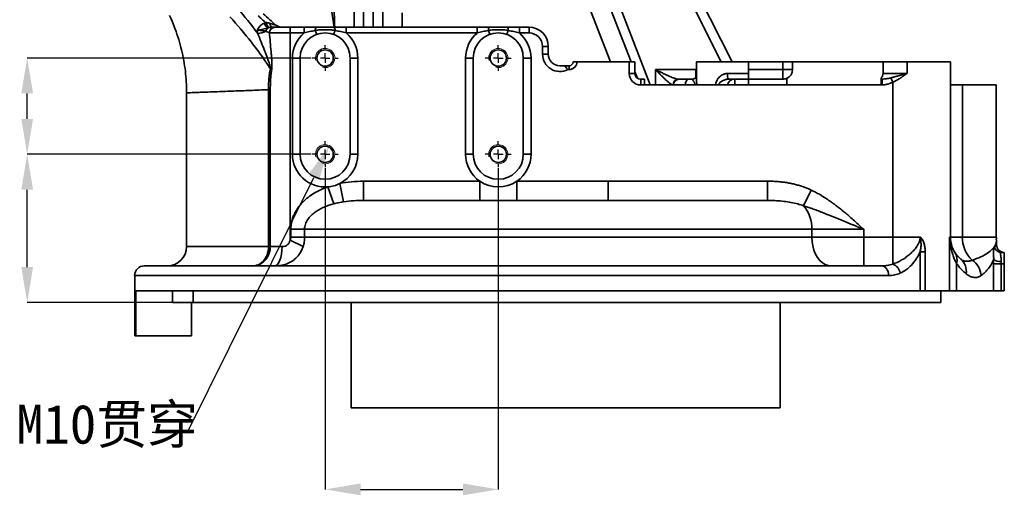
# Model space of a CAD drawing. Header units: millimetres. Extents: x 7702 to 16913, y -3294 to 4428.
# Tile 72 of 89: x 14512 to 14960, y -2637 to -2421. Entities that reach past the tile are written whole.
import ezdxf

# ---------------------------------------------------------------- set-up
doc = ezdxf.new("R2010")
doc.units = ezdxf.units.MM
doc.header["$LTSCALE"] = 6
doc.linetypes.add('CENTER', pattern=[50.8, 31.75, -6.35, 6.35, -6.35])
doc.layers.add('中心线层', color=1, linetype='CENTER')
doc.layers.add('标注层', color=150, linetype='Continuous')
doc.styles.add('SLDTEXTSTYLE1', font='txt')

msp = doc.modelspace()

# ---------------------------------------------------------------- linework, layer by layer
at = {"linetype": 'Continuous', "lineweight": 35}
for p, q in [((14677.49, -2318.73), (14677.49, -2424.57)), ((14664.37, -2424.57), (14664.37, -2320)), ((14668.74, -2320), (14668.74, -2424.57)), ((14673.12, -2424.57), (14673.12, -2320)), ((14779.51, -2327.17), (14836.29, -2440.32)), ((14831.4, -2440.32), (14775.6, -2329.14)), ((14760.32, -2350.35), (14799.12, -2450.82)), ((14780.99, -2440.32), (14754.95, -2372.87)), ((14790.37, -2440.32), (14763.11, -2369.72)), ((14650.27, -2391.45), (14655.4, -2424.56)), ((14686.24, -2418.01), (14686.24, -2424.57)), ((14626, -2422.78), (14626.12, -2423.18)), ((14626.12, -2423.18), (14626.25, -2423.53)), ((14626.25, -2423.53), (14626.39, -2423.84)), ((14626.39, -2423.84), (14626.55, -2424.1)), ((14626.55, -2424.1), (14626.71, -2424.3)), ((14626.71, -2424.3), (14626.87, -2424.45)), ((14626.87, -2424.45), (14627.05, -2424.54)), ((14627.05, -2424.54), (14627.22, -2424.57)), ((14628.48, -2424.57), (14635.3, -2424.57)), ((14628.64, -2423.47), (14628.62, -2423.44)), ((14631.08, -2424.51), (14631.38, -2424.55)), ((14631.38, -2424.55), (14631.8, -2424.57)), ((14635.3, -2427.19), (14635.3, -2424.57)), ((14635.3, -2424.57), (14641.66, -2424.57)), ((14641.66, -2427.19), (14641.66, -2424.57)), ((14646.76, -2426.07), (14647.4, -2427.86)), ((14655.73, -2426.07), (14655.09, -2427.86)), ((14660.83, -2427.19), (14660.83, -2424.57)), ((14660.83, -2424.57), (14720.41, -2424.57)), ((14720.41, -2427.19), (14720.41, -2424.57)), ((14725.51, -2426.07), (14726.15, -2427.86)), ((14734.48, -2426.07), (14733.84, -2427.86)), ((14739.58, -2427.19), (14739.58, -2424.57)), ((14739.58, -2424.57), (14743.99, -2424.57)), ((14743.99, -2427.19), (14743.99, -2424.57)), ((14635.3, -2427.19), (14625.92, -2427.19)), ((14635.3, -2521.38), (14635.3, -2427.19)), ((14641.66, -2427.19), (14635.3, -2427.19)), ((14720.41, -2427.19), (14660.83, -2427.19)), ((14743.99, -2427.19), (14739.58, -2427.19)), ((14750.12, -2436.82), (14750.12, -2433.32)), ((14752.74, -2433.32), (14750.12, -2433.32)), ((14752.74, -2433.32), (14752.74, -2436.82)), ((14636.37, -2438.57), (14639.87, -2438.57)), ((14636.37, -2482.32), (14636.37, -2438.57)), ((14639.87, -2438.57), (14639.87, -2482.32)), ((14662.62, -2482.32), (14662.62, -2438.57)), ((14662.62, -2438.57), (14666.12, -2438.57)), ((14666.12, -2438.57), (14666.12, -2482.32)), ((14715.12, -2482.32), (14715.12, -2438.57)), ((14715.12, -2438.57), (14718.62, -2438.57)), ((14718.62, -2438.57), (14718.62, -2482.32)), ((14741.37, -2482.32), (14741.37, -2438.57)), ((14741.37, -2438.57), (14744.87, -2438.57)), ((14744.87, -2438.57), (14744.87, -2482.32)), ((14752.74, -2436.82), (14750.12, -2436.82)), ((14764.02, -2440.32), (14765.77, -2440.32)), ((14764.12, -2440.32), (14764.12, -2440.23)), ((14789.49, -2440.32), (14765.77, -2440.32)), ((14789.49, -2440.32), (14789.49, -2445.57)), ((14792.12, -2440.32), (14789.49, -2440.32)), ((14792.12, -2440.32), (14792.12, -2445.57)), ((14820.12, -2440.32), (14820.12, -2447.43)), ((14820.12, -2440.32), (14843.74, -2440.32)), ((14843.74, -2440.32), (14843.74, -2445.57)), ((14843.74, -2440.32), (14859.44, -2440.32)), ((14859.44, -2443.82), (14859.44, -2440.32)), ((14859.44, -2440.32), (14863.82, -2440.32)), ((14863.82, -2440.32), (14863.82, -2443.82)), ((14863.82, -2440.32), (14904.99, -2440.32)), ((14904.99, -2440.32), (14904.99, -2445.57)), ((14915.93, -2440.32), (14904.99, -2440.32)), ((14915.93, -2440.32), (14915.93, -2445.57)), ((14935.62, -2440.32), (14915.93, -2440.32)), ((14935.62, -2440.32), (14935.62, -2519.94)), ((14759.26, -2442.07), (14762.27, -2442.07)), ((14762.27, -2443.82), (14761.6, -2443.82)), ((14762.27, -2442.07), (14762.27, -2443.82)), ((14793.23, -2447.71), (14792.12, -2444.83)), ((14801.43, -2443.82), (14819.86, -2443.82)), ((14801.43, -2450.82), (14801.43, -2443.82)), ((14819.86, -2447.46), (14819.86, -2443.82)), ((14819.86, -2443.82), (14820.12, -2443.82)), ((14843.74, -2443.82), (14859.44, -2443.82)), ((14859.44, -2443.82), (14859.44, -2448.19)), ((14859.44, -2443.82), (14863.82, -2443.82)), ((14792.12, -2445.57), (14789.49, -2445.57)), ((14794.74, -2448.19), (14794.74, -2450.82)), ((14794.74, -2448.19), (14796.49, -2448.19)), ((14796.49, -2448.19), (14796.49, -2450.82)), ((14811.93, -2448.19), (14812.18, -2448.19)), ((14812.18, -2448.19), (14816.71, -2448.19)), ((14815.15, -2449.81), (14815.31, -2449.36)), ((14815.31, -2449.36), (14815.52, -2448.96)), ((14815.52, -2448.96), (14815.77, -2448.63)), ((14815.77, -2448.63), (14816.06, -2448.39)), ((14816.06, -2448.39), (14816.38, -2448.24)), ((14816.38, -2448.24), (14816.71, -2448.19)), ((14816.71, -2448.19), (14818.23, -2448.19)), ((14820.14, -2447.23), (14820.14, -2447.43)), ((14834.29, -2445.57), (14843.74, -2445.57)), ((14834.7, -2448.19), (14837.38, -2448.19)), ((14837.38, -2448.19), (14837.62, -2448.19)), ((14837.62, -2450.82), (14837.62, -2448.19)), ((14837.62, -2448.19), (14843.74, -2448.19)), ((14843.74, -2448.19), (14843.74, -2450.82)), ((14843.74, -2448.19), (14859.44, -2448.19)), ((14861.24, -2447.8), (14861.24, -2450.82)), ((14904.12, -2448.19), (14904.54, -2448.19)), ((14904.12, -2448.19), (14904.12, -2450.82)), ((14904.54, -2448.19), (14904.98, -2448.15)), ((14905.01, -2448.17), (14904.54, -2448.23)), ((14904.54, -2448.23), (14904.54, -2450.82)), ((14904.99, -2445.57), (14915.93, -2445.57)), ((14908.44, -2447.57), (14909.37, -2449.57)), ((14626.31, -2452.98), (14625.5, -2452.98)), ((14625.5, -2524.32), (14625.5, -2452.98)), ((14626.31, -2452.98), (14626.31, -2524.32)), ((14794.74, -2450.82), (14796.49, -2450.82)), ((14904.12, -2450.82), (14796.49, -2450.82)), ((14815.03, -2450.82), (14815.06, -2450.3)), ((14815.06, -2450.3), (14815.15, -2449.81)), ((14904.12, -2450.82), (14904.54, -2450.82)), ((14909.37, -2449.57), (14909.37, -2519.94)), ((14941.03, -2450.82), (14935.62, -2450.82)), ((14941.03, -2519.94), (14941.03, -2450.82)), ((14956.48, -2450.82), (14941.03, -2450.82)), ((14956.48, -2519.94), (14956.48, -2450.82)), ((14588.24, -2454.39), (14588.24, -2524.32)), ((14639.87, -2482.32), (14636.37, -2482.32)), ((14662.62, -2482.32), (14666.12, -2482.32)), ((14718.62, -2482.32), (14715.12, -2482.32)), ((14741.37, -2482.32), (14744.87, -2482.32)), ((14655.17, -2504.86), (14652.45, -2497.14)), ((14659.6, -2503.96), (14657.86, -2495.64)), ((14668.74, -2503.32), (14668.74, -2494.57)), ((14668.74, -2494.57), (14721.56, -2494.57)), ((14721.56, -2503.32), (14721.56, -2494.57)), ((14738.43, -2503.32), (14738.43, -2494.57)), ((14738.43, -2494.57), (14779.89, -2494.57)), ((14779.89, -2503.32), (14779.89, -2494.57)), ((14779.89, -2494.57), (14852.49, -2494.57)), ((14852.49, -2503.18), (14852.49, -2494.57)), ((14868.85, -2505.72), (14872.25, -2498.57)), ((14668.74, -2503.32), (14852.49, -2503.32)), ((14852.49, -2503.32), (14852.49, -2503.18)), ((14852.49, -2503.32), (14853.65, -2503.35)), ((14641.89, -2516.44), (14635.64, -2516.44)), ((14635.64, -2519.94), (14635.64, -2516.44)), ((14872.6, -2516.44), (14641.89, -2516.44)), ((14641.89, -2516.44), (14641.89, -2519.94)), ((14872.6, -2516.44), (14872.6, -2519.94)), ((14896.17, -2516.44), (14872.6, -2516.44)), ((14896.17, -2516.44), (14896.17, -2519.94)), ((14641.89, -2519.94), (14635.64, -2519.94)), ((14872.6, -2519.94), (14641.89, -2519.94)), ((14872.6, -2519.94), (14872.71, -2521.99)), ((14896.17, -2519.94), (14872.6, -2519.94)), ((14896.17, -2519.94), (14896.17, -2533.07)), ((14909.37, -2519.94), (14896.17, -2519.94)), ((14909.37, -2519.94), (14909.37, -2532.25)), ((14921.83, -2519.94), (14909.37, -2519.94)), ((14935.62, -2519.94), (14935.13, -2519.94)), ((14935.13, -2544.44), (14935.13, -2519.94)), ((14941.03, -2519.94), (14935.62, -2519.94)), ((14941.03, -2519.94), (14956.48, -2519.94)), ((14625.5, -2524.32), (14626.31, -2524.32)), ((14626.31, -2524.32), (14631.64, -2524.32)), ((14631.57, -2526.02), (14631.64, -2524.32)), ((14641.21, -2524.27), (14635.3, -2521.38)), ((14872.71, -2521.99), (14873.03, -2524)), ((14873.03, -2524), (14873.56, -2525.9)), ((14956.6, -2523.28), (14956.61, -2523.33)), ((14956.61, -2523.33), (14956.62, -2523.44)), ((14956.62, -2523.44), (14956.62, -2523.33)), ((14956.62, -2523.44), (14956.62, -2523.44)), ((14630.66, -2530.5), (14631.08, -2529.18)), ((14631.08, -2529.18), (14631.39, -2527.66)), ((14631.39, -2527.66), (14631.57, -2526.02)), ((14873.56, -2525.9), (14874.29, -2527.66)), ((14874.29, -2527.66), (14875.19, -2529.22)), ((14875.19, -2529.22), (14876.24, -2530.56)), ((14921.82, -2544.44), (14921.82, -2526.74)), ((14921.82, -2526.74), (14924.11, -2526.74)), ((14924.11, -2526.74), (14924.11, -2544.44)), ((14958.82, -2526.94), (14960.12, -2526.94)), ((14960.12, -2526.94), (14960.12, -2532.19)), ((14568.99, -2533.07), (14904.23, -2533.07)), ((14628.31, -2533.07), (14628.96, -2532.9)), ((14628.96, -2532.9), (14629.58, -2532.4)), ((14629.58, -2532.4), (14630.16, -2531.59)), ((14630.16, -2531.59), (14630.66, -2530.5)), ((14876.24, -2530.56), (14877.43, -2531.63)), ((14877.43, -2531.63), (14878.71, -2532.42)), ((14878.71, -2532.42), (14880.06, -2532.9)), ((14880.06, -2532.9), (14881.44, -2533.07)), ((14904.87, -2533.15), (14904.23, -2533.07)), ((14905.48, -2533.4), (14904.87, -2533.15)), ((14906.05, -2533.8), (14905.48, -2533.4)), ((14906.54, -2534.35), (14906.05, -2533.8)), ((14906.95, -2535.01), (14906.54, -2534.35)), ((14938.38, -2531.92), (14938.38, -2544.44)), ((14955.24, -2544.44), (14955.24, -2532.19)), ((14958.72, -2532.19), (14955.24, -2532.19)), ((14958.72, -2532.19), (14958.72, -2544.44)), ((14960.12, -2532.19), (14958.72, -2532.19)), ((14960.12, -2532.19), (14960.12, -2544.44)), ((14564.62, -2537.44), (14564.62, -2564.83)), ((14907.5, -2537.44), (14564.62, -2537.44)), ((14907.25, -2535.77), (14906.95, -2535.01)), ((14907.44, -2536.59), (14907.25, -2535.77)), ((14907.5, -2537.44), (14907.44, -2536.59)), ((14565.1, -2564.83), (14565.1, -2544.44)), ((14565.1, -2544.44), (14921.82, -2544.44)), ((14581.89, -2549.69), (14581.89, -2544.44)), ((14591.19, -2544.44), (14591.19, -2549.69)), ((14924.11, -2544.44), (14921.82, -2544.44)), ((14924.11, -2544.44), (14935.13, -2544.44)), ((14931.24, -2549.69), (14931.24, -2544.44)), ((14938.38, -2544.44), (14935.13, -2544.44)), ((14938.38, -2544.44), (14955.24, -2544.44)), ((14958.72, -2544.44), (14955.24, -2544.44)), ((14960.12, -2544.44), (14958.72, -2544.44)), ((14591.19, -2549.69), (14581.89, -2549.69)), ((14590.41, -2564.83), (14590.41, -2549.69)), ((14931.24, -2549.69), (14591.19, -2549.69)), ((14663.06, -2549.69), (14663.06, -2597.55)), ((14858.18, -2597.55), (14858.18, -2549.69)), ((14565.1, -2564.83), (14564.62, -2564.83)), ((14590.41, -2564.83), (14565.1, -2564.83)), ((14663.06, -2597.55), (14858.18, -2597.55))]:
    msp.add_line(p, q, dxfattribs=at)
for centre, radius in [((14651.24, -2438.57), 3.72), ((14729.99, -2438.57), 3.72), ((14651.24, -2438.57), 0.0781), ((14651.24, -2482.32), 3.72), ((14729.99, -2482.32), 3.72), ((14651.24, -2482.32), 0.0781)]:
    msp.add_circle(centre, radius, dxfattribs=at)
for centre, radius, start, end in [((14630.25, -2419.99), 6.58, 202.0967, 226.5472), ((14620.19, -2418.32), 9.06, 272.4371, 296.8764), ((14629.18, -2419.48), 6.71, 209.7961, 233.7186), ((14626.83, -2426.91), 2.59, 128.4685, 168.6943), ((14628.51, -2427.16), 2.59, 90.729, 180.7109), ((14631.81, -2419.43), 5.14, 231.8727, 261.8419), ((14648.87, -2425.83), 2.13, 143.5253, 186.3329), ((14653.62, -2425.83), 2.13, 353.6671, 36.4747), ((14727.62, -2425.83), 2.13, 143.5253, 186.3329), ((14732.37, -2425.83), 2.13, 353.6671, 36.4747), ((14743.99, -2433.32), 8.75, 0, 90), ((14651.24, -2438.57), 14.88, 130.1192, 180), ((14651.24, -2438.57), 11.38, 0, 180), ((14651.24, -2438.57), 14.88, 0, 49.8808), ((14729.99, -2438.57), 14.87, 130.1192, 180), ((14729.99, -2438.57), 11.38, 0, 180), ((14729.99, -2438.57), 14.88, 0, 49.8808), ((14743.99, -2433.32), 6.13, 0, 90), ((14757.99, -2436.82), 7.88, 180, 297.266), ((14757.99, -2436.82), 5.25, 180, 270), ((14762.27, -2440.32), 3.5, 270, 0), ((14762.27, -2440.32), 1.75, 270, 0), ((14623.43, -2446.73), 4.32, 37.2301, 47.9356), ((14859.44, -2443.82), 4.38, 294.3384, 0), ((14794.74, -2445.57), 5.25, 180, 270), ((14794.74, -2445.57), 2.63, 180, 270), ((14812.04, -2450.72), 2.53, 92.3823, 182.1989), ((14812.26, -2450.75), 2.56, 91.661, 181.5699), ((14838.78, -2446.21), 4.54, 171.8881, 205.9489), ((14902.37, -2445.57), 2.63, 311.8103, 0), ((14651.24, -2482.32), 14.88, 180, 274.6375), ((14651.24, -2482.32), 11.38, 180, 0), ((14651.24, -2482.32), 14.88, 296.4011, 0), ((14729.99, -2482.32), 14.87, 180, 235.4397), ((14729.99, -2482.32), 11.38, 180, 0), ((14729.99, -2482.32), 14.88, 304.5603, 0), ((14651.24, -2482.32), 14.88, 274.6375, 296.4011), ((14729.99, -2482.32), 14.88, 235.4397, 304.5603), ((14856.89, -2515.91), 15.72, 358.0613, 40.4291), ((14948.74, -2519.94), 13.13, 180, 191.6637), ((14954.99, -2520.19), 13.97, 178.9847, 227.4411), ((14969.61, -2519.94), 13.12, 180, 184.52), ((14579.49, -2524.32), 8.75, 270.0452, 359.9674), ((14932.49, -2523.26), 3.46, 341.498, 11.1389), ((14958.83, -2523.49), 3.45, 198.5703, 269.7345), ((14960.12, -2523.44), 3.5, 180, 270), ((14960.12, -2523.44), 3.5, 180, 270), ((14932.78, -2530.2), 5.85, 342.9293, 31.6772), ((14935.35, -2535.66), 7.53, 352.1265, 48.8709), ((14568.99, -2537.44), 4.38, 90, 180), ((14907.67, -2537.11), 5.15, 8.4591, 70.7671), ((14940.38, -2538.05), 9.17, 3.4419, 55.6793), ((14958.18, -2525.33), 5.72, 239.3436, 275.5859)]:
    msp.add_arc(centre, radius, start, end, dxfattribs=at)
at = {"linetype": 'Continuous', "lineweight": 18}
for centre, radius in [((14651.24, -2438.57), 4.38), ((14729.99, -2438.57), 4.37), ((14651.24, -2482.32), 4.38), ((14729.99, -2482.32), 4.38)]:
    msp.add_arc(centre, radius, 255, 195, dxfattribs=at)
at = {"linetype": 'Continuous', "lineweight": 35}
msp.add_ellipse((14635.3, -2423.62), major_axis=(0, 26.86), ratio=0.553863, start_param=1.656515, end_param=1.711072, dxfattribs=at)
for points, knots in [([(14655.58, -2424.57), (14655.54, -2423.06), (14655.43, -2419.68), (14655.26, -2414.49), (14655.07, -2409.11), (14654.88, -2403.92), (14654.69, -2399.05), (14654.51, -2394.54), (14654.4, -2392.01), (14654.35, -2390.75)], [0, 0, 0, 0, 0.115229, 0.259755, 0.404212, 0.548505, 0.699387, 0.849906, 1, 1, 1, 1]), ([(14580.44, -2419.25), (14580.5, -2419.36), (14581.3, -2420.98), (14582.6, -2424.2), (14584.3, -2428.91), (14585.68, -2433.69), (14586.76, -2438.5), (14587.56, -2443.32), (14588.05, -2448.16), (14588.26, -2451.85), (14588.23, -2453.92), (14588.22, -2454.39)], [0, 0, 0, 0, 0.010203, 0.149031, 0.287078, 0.42398, 0.559804, 0.69461, 0.82845, 0.961363, 1, 1, 1, 1]), ([(14626.32, -2443.52), (14626, -2442.99), (14625.66, -2442.46), (14625.15, -2441.68), (14624.98, -2441.42), (14624.64, -2440.91), (14624.46, -2440.65), (14623.59, -2439.37), (14622.88, -2438.35), (14620.71, -2435.31), (14619.22, -2433.32), (14614.61, -2427.41), (14611.36, -2423.57), (14607.95, -2419.84)], [0, 0, 0, 0, 0.0625, 0.0625, 0.09375, 0.09375, 0.125, 0.125, 0.25, 0.25, 0.5, 0.5, 1, 1, 1, 1]), ([(14624.15, -2422.46), (14623.58, -2421.95), (14623.01, -2421.43), (14621.88, -2420.39), (14621.31, -2419.88), (14620.73, -2419.37)], [0, 0, 0, 0, 0.5, 0.5, 1, 1, 1, 1]), ([(14628.63, -2423.43), (14628.5, -2423.32), (14627.62, -2422.63), (14625.81, -2420.92), (14624.07, -2419.36), (14623.04, -2418.44)], [0, 0, 0, 0, 0.067455, 0.450303, 1, 1, 1, 1]), ([(14624.15, -2422.46), (14624.46, -2422.46), (14624.78, -2422.48), (14625.39, -2422.59), (14625.7, -2422.67), (14626, -2422.78)], [0, 0, 0, 0, 0.5, 0.5, 1, 1, 1, 1]), ([(14623.36, -2422.81), (14623.02, -2422.98), (14622.7, -2423.17), (14622.24, -2423.5), (14622.09, -2423.61), (14621.81, -2423.85), (14621.67, -2423.97), (14621.29, -2424.36), (14621.06, -2424.64), (14620.78, -2425.09), (14620.69, -2425.25), (14620.59, -2425.5), (14620.56, -2425.58), (14620.51, -2425.75), (14620.49, -2425.83), (14620.48, -2425.92)], [0, 0, 0, 0, 0.25, 0.25, 0.375, 0.375, 0.5, 0.5, 0.75, 0.75, 0.875, 0.875, 0.9375, 0.9375, 1, 1, 1, 1]), ([(14625.21, -2424.88), (14624.84, -2424.97), (14624.46, -2425.08), (14623.7, -2425.3), (14623.31, -2425.42), (14622.53, -2425.63), (14622.13, -2425.72), (14621.52, -2425.83), (14621.32, -2425.86), (14620.9, -2425.9), (14620.69, -2425.91), (14620.48, -2425.92)], [0, 0, 0, 0, 0.25, 0.25, 0.5, 0.5, 0.75, 0.75, 0.875, 0.875, 1, 1, 1, 1]), ([(14624.28, -2426.4), (14624.05, -2426.34), (14623.8, -2426.28), (14623.24, -2426.17), (14622.94, -2426.11), (14622.45, -2426.05), (14622.28, -2426.03), (14621.94, -2426), (14621.76, -2425.98), (14621.23, -2425.94), (14620.86, -2425.93), (14620.48, -2425.92)], [0, 0, 0, 0, 0.25, 0.25, 0.5, 0.5, 0.625, 0.625, 0.75, 0.75, 1, 1, 1, 1]), ([(14625.92, -2427.19), (14625.84, -2427.13), (14625.76, -2427.06), (14625.55, -2426.93), (14625.42, -2426.86), (14625.01, -2426.67), (14624.68, -2426.53), (14624.28, -2426.4)], [0, 0, 0, 0, 0.25, 0.25, 0.5, 0.5, 1, 1, 1, 1]), ([(14627.22, -2424.57), (14626.96, -2424.57), (14626.7, -2424.59), (14626.2, -2424.67), (14625.95, -2424.72), (14625.72, -2424.77)], [0, 0, 0, 0, 0.5, 0.5, 1, 1, 1, 1]), ([(14626, -2422.78), (14626.27, -2422.88), (14626.55, -2422.97), (14627.1, -2423.15), (14627.38, -2423.24), (14627.78, -2423.36), (14627.92, -2423.4), (14628.17, -2423.47), (14628.28, -2423.49), (14628.43, -2423.52), (14628.48, -2423.53), (14628.55, -2423.54), (14628.58, -2423.53), (14628.65, -2423.52), (14628.65, -2423.5), (14628.64, -2423.47)], [0, 0, 0, 0, 0.25, 0.25, 0.5, 0.5, 0.625, 0.625, 0.75, 0.75, 0.8125, 0.8125, 0.875, 0.875, 1, 1, 1, 1]), ([(14627.22, -2424.57), (14627.51, -2424.57), (14627.76, -2424.57), (14628.18, -2424.57), (14628.35, -2424.57), (14628.48, -2424.57)], [0, 0, 0, 0, 0.5, 0.5, 1, 1, 1, 1]), ([(14631.09, -2424.51), (14630.72, -2424.43), (14630, -2424.28), (14629.17, -2423.86), (14628.77, -2423.53), (14628.64, -2423.41)], [0, 0, 0, 0, 0.41807, 0.803764, 1, 1, 1, 1]), ([(14641.66, -2424.57), (14642.59, -2424.57), (14643.51, -2424.57), (14645.34, -2424.57), (14646.25, -2424.57), (14647.16, -2424.57)], [0, 0, 0, 0, 0.5, 0.5, 1, 1, 1, 1]), ([(14646.76, -2426.07), (14645.9, -2426.2), (14645.05, -2426.38), (14643.35, -2426.76), (14642.51, -2426.97), (14641.66, -2427.19)], [0, 0, 0, 0, 0.5, 0.5, 1, 1, 1, 1]), ([(14655.73, -2426.07), (14654.99, -2425.93), (14654.25, -2425.84), (14652.75, -2425.72), (14652, -2425.69), (14650.5, -2425.69), (14649.74, -2425.72), (14648.24, -2425.84), (14647.5, -2425.93), (14646.76, -2426.07)], [0, 0, 0, 0, 0.25, 0.25, 0.5, 0.5, 0.75, 0.75, 1, 1, 1, 1]), ([(14647.16, -2424.57), (14647.84, -2424.57), (14648.52, -2424.57), (14649.88, -2424.57), (14651.24, -2424.57), (14652.61, -2424.57), (14653.97, -2424.57), (14654.65, -2424.57), (14655.33, -2424.57)], [0, 0, 0, 0, 0.25, 0.25, 0.5, 0.75, 0.75, 1, 1, 1, 1]), ([(14655.33, -2424.57), (14656.24, -2424.57), (14657.15, -2424.57), (14658.98, -2424.57), (14659.9, -2424.57), (14660.83, -2424.57)], [0, 0, 0, 0, 0.5, 0.5, 1, 1, 1, 1]), ([(14660.83, -2427.19), (14659.98, -2426.97), (14659.14, -2426.76), (14657.44, -2426.38), (14656.59, -2426.2), (14655.73, -2426.07)], [0, 0, 0, 0, 0.5, 0.5, 1, 1, 1, 1]), ([(14720.41, -2424.57), (14721.34, -2424.57), (14722.26, -2424.57), (14724.09, -2424.57), (14725, -2424.57), (14725.91, -2424.57)], [0, 0, 0, 0, 0.5, 0.5, 1, 1, 1, 1]), ([(14725.51, -2426.07), (14724.65, -2426.2), (14723.8, -2426.38), (14722.1, -2426.76), (14721.26, -2426.97), (14720.41, -2427.19)], [0, 0, 0, 0, 0.5, 0.5, 1, 1, 1, 1]), ([(14734.48, -2426.07), (14733.74, -2425.93), (14733, -2425.84), (14731.5, -2425.72), (14730.75, -2425.69), (14729.25, -2425.69), (14728.49, -2425.72), (14726.99, -2425.84), (14726.25, -2425.93), (14725.51, -2426.07)], [0, 0, 0, 0, 0.25, 0.25, 0.5, 0.5, 0.75, 0.75, 1, 1, 1, 1]), ([(14725.91, -2424.57), (14726.59, -2424.57), (14727.27, -2424.57), (14728.63, -2424.57), (14729.99, -2424.57), (14731.36, -2424.57), (14732.72, -2424.57), (14733.4, -2424.57), (14734.08, -2424.57)], [0, 0, 0, 0, 0.25, 0.25, 0.5, 0.75, 0.75, 1, 1, 1, 1]), ([(14734.08, -2424.57), (14734.99, -2424.57), (14735.9, -2424.57), (14737.73, -2424.57), (14738.65, -2424.57), (14739.58, -2424.57)], [0, 0, 0, 0, 0.5, 0.5, 1, 1, 1, 1]), ([(14739.58, -2427.19), (14738.73, -2426.97), (14737.89, -2426.76), (14736.19, -2426.38), (14735.34, -2426.2), (14734.48, -2426.07)], [0, 0, 0, 0, 0.5, 0.5, 1, 1, 1, 1]), ([(14626.32, -2443.52), (14626.33, -2443.33), (14626.32, -2443.14), (14626.27, -2442.75), (14626.23, -2442.57), (14626.11, -2442.01), (14626.01, -2441.65), (14625.8, -2440.94), (14625.69, -2440.59), (14625.46, -2439.89), (14625.34, -2439.55), (14624.97, -2438.52), (14624.72, -2437.84), (14624.2, -2436.5), (14623.94, -2435.83), (14623.16, -2433.85), (14622.63, -2432.53), (14621.59, -2429.94), (14621.07, -2428.65), (14620.57, -2427.37)], [0, 0, 0, 0, 0.03125, 0.03125, 0.0625, 0.0625, 0.125, 0.125, 0.1875, 0.1875, 0.25, 0.25, 0.375, 0.375, 0.5, 0.5, 0.75, 0.75, 1, 1, 1, 1]), ([(14625.92, -2427.19), (14626.01, -2428.56), (14626.13, -2429.95), (14626.38, -2432.74), (14626.51, -2434.14), (14626.7, -2436.26), (14626.77, -2436.97), (14626.88, -2438.39), (14626.94, -2439.11), (14627, -2440.18), (14627.02, -2440.54), (14627.04, -2441.26), (14627.05, -2441.62), (14627.04, -2442.35), (14627.03, -2442.71), (14626.98, -2443.42), (14626.94, -2443.77), (14626.87, -2444.11)], [0, 0, 0, 0, 0.25, 0.25, 0.5, 0.5, 0.625, 0.625, 0.75, 0.75, 0.8125, 0.8125, 0.875, 0.875, 0.9375, 0.9375, 1, 1, 1, 1]), ([(14625.5, -2452.98), (14625.5, -2452.16), (14625.51, -2451.34), (14625.54, -2450.12), (14625.56, -2449.72), (14625.6, -2448.91), (14625.62, -2448.5), (14625.71, -2447.3), (14625.78, -2446.51), (14625.94, -2445.36), (14626, -2444.98), (14626.14, -2444.24), (14626.22, -2443.87), (14626.32, -2443.52)], [0, 0, 0, 0, 0.25, 0.25, 0.375, 0.375, 0.5, 0.5, 0.75, 0.75, 0.875, 0.875, 1, 1, 1, 1]), ([(14626.87, -2444.11), (14626.8, -2444.46), (14626.74, -2444.82), (14626.65, -2445.53), (14626.6, -2445.9), (14626.5, -2446.99), (14626.45, -2447.73), (14626.37, -2449.22), (14626.35, -2449.97), (14626.31, -2451.47), (14626.31, -2452.22), (14626.31, -2452.98)], [0, 0, 0, 0, 0.125, 0.125, 0.25, 0.25, 0.5, 0.5, 0.75, 0.75, 1, 1, 1, 1]), ([(14759.26, -2442.07), (14759.51, -2442.07), (14759.73, -2442.09), (14760.15, -2442.24), (14760.33, -2442.36), (14760.71, -2442.68), (14760.88, -2442.88), (14761.15, -2443.22), (14761.24, -2443.33), (14761.42, -2443.57), (14761.51, -2443.69), (14761.6, -2443.82)], [0, 0, 0, 0, 0.25, 0.25, 0.5, 0.5, 0.75, 0.75, 0.875, 0.875, 1, 1, 1, 1]), ([(14809.51, -2450.82), (14809.3, -2450.82), (14809.06, -2450.73), (14808.64, -2450.5), (14808.49, -2450.41), (14808.19, -2450.21), (14808.03, -2450.1), (14807.56, -2449.73), (14807.22, -2449.45), (14806.53, -2448.85), (14806.18, -2448.53), (14805.48, -2447.86), (14805.12, -2447.52), (14804.39, -2446.8), (14804.02, -2446.44), (14803.29, -2445.7), (14802.92, -2445.33), (14802.36, -2444.76), (14802.18, -2444.57), (14801.81, -2444.2), (14801.62, -2444), (14801.43, -2443.82)], [0, 0, 0, 0, 0.125, 0.125, 0.1875, 0.1875, 0.25, 0.25, 0.375, 0.375, 0.5, 0.5, 0.625, 0.625, 0.75, 0.75, 0.875, 0.875, 0.9375, 0.9375, 1, 1, 1, 1]), ([(14811.93, -2448.19), (14811.64, -2448.19), (14811.29, -2448.13), (14810.73, -2447.97), (14810.53, -2447.91), (14810.12, -2447.78), (14809.92, -2447.71), (14809.29, -2447.47), (14808.85, -2447.3), (14807.96, -2446.92), (14807.51, -2446.72), (14806.6, -2446.3), (14806.14, -2446.09), (14805.21, -2445.65), (14804.74, -2445.43), (14803.8, -2444.97), (14803.33, -2444.74), (14802.62, -2444.4), (14802.38, -2444.28), (14801.91, -2444.05), (14801.67, -2443.93), (14801.43, -2443.82)], [0, 0, 0, 0, 0.125, 0.125, 0.1875, 0.1875, 0.25, 0.25, 0.375, 0.375, 0.5, 0.5, 0.625, 0.625, 0.75, 0.75, 0.875, 0.875, 0.9375, 0.9375, 1, 1, 1, 1]), ([(14819.44, -2450.82), (14819.44, -2450.57), (14819.4, -2450.33), (14819.28, -2449.93), (14819.21, -2449.76), (14819.06, -2449.46), (14818.98, -2449.32), (14818.84, -2449.08), (14818.76, -2448.97), (14818.56, -2448.67), (14818.44, -2448.51), (14818.31, -2448.33), (14818.28, -2448.28), (14818.23, -2448.21), (14818.22, -2448.19), (14818.23, -2448.19)], [0, 0, 0, 0, 0.125, 0.125, 0.25, 0.25, 0.375, 0.375, 0.5, 0.5, 0.75, 0.75, 0.875, 0.875, 1, 1, 1, 1]), ([(14820.14, -2446.9), (14820.14, -2446.89), (14820.14, -2446.87), (14820.08, -2447.09), (14819.81, -2447.52), (14819.26, -2447.97), (14818.64, -2448.2), (14818.32, -2448.17), (14818.24, -2448.17)], [0, 0, 0, 0, 0.077967, 0.248828, 0.435018, 0.673784, 0.923316, 1, 1, 1, 1]), ([(14820.14, -2447.43), (14820.14, -2447.7), (14820.13, -2448.29), (14820.21, -2449.47), (14820.22, -2450.36), (14820.23, -2450.82)], [0, 0, 0, 0, 0.308188, 0.645809, 1, 1, 1, 1]), ([(14828.87, -2450.82), (14828.87, -2450.47), (14828.91, -2450.12), (14829.08, -2449.45), (14829.21, -2449.13), (14829.44, -2448.66), (14829.52, -2448.51), (14829.7, -2448.22), (14829.8, -2448.08), (14830.11, -2447.67), (14830.34, -2447.42), (14830.83, -2446.95), (14831.11, -2446.73), (14831.67, -2446.34), (14831.97, -2446.17), (14832.44, -2445.95), (14832.61, -2445.89), (14832.93, -2445.78), (14833.1, -2445.73), (14833.43, -2445.65), (14833.6, -2445.62), (14833.95, -2445.58), (14834.12, -2445.57), (14834.29, -2445.57)], [0, 0, 0, 0, 0.125, 0.125, 0.25, 0.25, 0.3125, 0.3125, 0.375, 0.375, 0.5, 0.5, 0.625, 0.625, 0.75, 0.75, 0.8125, 0.8125, 0.875, 0.875, 0.9375, 0.9375, 1, 1, 1, 1]), ([(14834.7, -2448.19), (14834.46, -2448.19), (14834.22, -2448.21), (14833.75, -2448.28), (14833.52, -2448.33), (14832.85, -2448.51), (14832.42, -2448.67), (14831.82, -2448.97), (14831.63, -2449.08), (14831.26, -2449.32), (14831.09, -2449.46), (14830.76, -2449.76), (14830.6, -2449.93), (14830.42, -2450.23), (14830.37, -2450.34), (14830.3, -2450.57), (14830.28, -2450.69), (14830.28, -2450.82)], [0, 0, 0, 0, 0.125, 0.125, 0.25, 0.25, 0.5, 0.5, 0.625, 0.625, 0.75, 0.75, 0.875, 0.875, 0.9375, 0.9375, 1, 1, 1, 1]), ([(14837.38, -2448.19), (14837.01, -2448.19), (14836.65, -2448.25), (14835.94, -2448.49), (14835.62, -2448.66), (14835.19, -2449.01), (14835.05, -2449.15), (14834.82, -2449.43), (14834.72, -2449.58), (14834.55, -2449.91), (14834.49, -2450.09), (14834.4, -2450.44), (14834.37, -2450.63), (14834.37, -2450.82)], [0, 0, 0, 0, 0.25, 0.25, 0.5, 0.5, 0.625, 0.625, 0.75, 0.75, 0.875, 0.875, 1, 1, 1, 1]), ([(14843.74, -2445.57), (14843.74, -2445.69), (14843.74, -2445.82), (14843.74, -2446.06), (14843.74, -2446.17), (14843.74, -2446.38), (14843.74, -2446.47), (14843.74, -2446.65), (14843.74, -2446.73), (14843.74, -2446.97), (14843.74, -2447.11), (14843.74, -2447.36), (14843.74, -2447.47), (14843.74, -2447.76), (14843.74, -2447.92), (14843.74, -2448.13), (14843.74, -2448.19), (14843.74, -2448.19)], [0, 0, 0, 0, 0.0625, 0.0625, 0.125, 0.125, 0.1875, 0.1875, 0.25, 0.25, 0.375, 0.375, 0.5, 0.5, 0.75, 0.75, 1, 1, 1, 1]), ([(14861.24, -2447.8), (14860.96, -2447.93), (14860.67, -2448.03), (14860.06, -2448.16), (14859.75, -2448.19), (14859.44, -2448.19)], [0, 0, 0, 0, 0.5, 0.5, 1, 1, 1, 1]), ([(14904.98, -2448.15), (14905.46, -2448.11), (14906.62, -2448.02), (14907.76, -2447.74), (14908.44, -2447.57)], [0, 0, 0, 0, 0.40952, 1, 1, 1, 1]), ([(14909.37, -2449.57), (14909.52, -2449.51), (14909.81, -2449.39), (14910.25, -2449.18), (14910.68, -2448.97), (14911.09, -2448.76), (14911.49, -2448.54), (14911.87, -2448.32), (14912.24, -2448.11), (14912.59, -2447.89), (14912.93, -2447.68), (14913.26, -2447.46), (14913.58, -2447.25), (14913.89, -2447.04), (14914.19, -2446.83), (14914.49, -2446.62), (14914.78, -2446.41), (14915.07, -2446.2), (14915.35, -2445.99), (14915.64, -2445.78), (14915.83, -2445.64), (14915.93, -2445.57)], [0, 0, 0, 0, 0.058976, 0.118967, 0.179263, 0.238399, 0.295896, 0.351841, 0.406368, 0.45963, 0.511763, 0.562902, 0.613167, 0.662677, 0.711561, 0.75992, 0.807852, 0.85546, 0.902799, 0.950923, 1, 1, 1, 1]), ([(14625.5, -2452.98), (14622.63, -2453.09), (14616.9, -2453.31), (14610.01, -2453.58), (14604.36, -2453.79), (14599.84, -2453.96), (14596.01, -2454.1), (14592.93, -2454.22), (14590.57, -2454.3), (14589.04, -2454.36), (14588.25, -2454.39), (14588.33, -2454.39), (14588.36, -2454.39)], [0, 0, 0, 0, 0.123632, 0.247264, 0.346931, 0.446939, 0.547063, 0.647071, 0.746739, 0.847795, 0.948851, 1, 1, 1, 1]), ([(14635.64, -2516.44), (14635.64, -2515.29), (14635.77, -2514.16), (14636.14, -2512.48), (14636.29, -2511.93), (14636.65, -2510.85), (14636.86, -2510.32), (14637.32, -2509.28), (14637.58, -2508.78), (14638.14, -2507.79), (14638.45, -2507.3), (14639.43, -2505.89), (14640.15, -2505.02), (14641.72, -2503.4), (14642.57, -2502.64), (14644.37, -2501.23), (14645.31, -2500.59), (14647.25, -2499.43), (14648.26, -2498.9), (14649.8, -2498.19), (14650.32, -2497.96), (14651.38, -2497.53), (14651.91, -2497.33), (14652.45, -2497.14)], [0, 0, 0, 0, 0.125, 0.125, 0.1875, 0.1875, 0.25, 0.25, 0.3125, 0.3125, 0.375, 0.375, 0.5, 0.5, 0.625, 0.625, 0.75, 0.75, 0.875, 0.875, 0.9375, 0.9375, 1, 1, 1, 1]), ([(14657.86, -2495.64), (14659.64, -2495.27), (14661.44, -2495), (14665.07, -2494.65), (14666.9, -2494.57), (14668.74, -2494.57)], [0, 0, 0, 0, 0.5, 0.5, 1, 1, 1, 1]), ([(14655.17, -2504.86), (14654.42, -2505.06), (14653.67, -2505.28), (14652.19, -2505.77), (14651.46, -2506.05), (14650.03, -2506.66), (14649.33, -2506.99), (14648.3, -2507.56), (14647.96, -2507.76), (14647.29, -2508.17), (14646.96, -2508.39), (14646.01, -2509.07), (14645.41, -2509.57), (14644.57, -2510.4), (14644.3, -2510.69), (14643.79, -2511.3), (14643.55, -2511.62), (14642.89, -2512.6), (14642.54, -2513.31), (14642.03, -2514.84), (14641.89, -2515.63), (14641.89, -2516.44)], [0, 0, 0, 0, 0.125, 0.125, 0.25, 0.25, 0.375, 0.375, 0.4375, 0.4375, 0.5, 0.5, 0.625, 0.625, 0.6875, 0.6875, 0.75, 0.75, 0.875, 0.875, 1, 1, 1, 1]), ([(14659.6, -2503.96), (14658.85, -2504.07), (14658.11, -2504.2), (14656.64, -2504.5), (14655.9, -2504.67), (14655.17, -2504.86)], [0, 0, 0, 0, 0.5, 0.5, 1, 1, 1, 1]), ([(14668.74, -2503.32), (14667.21, -2503.32), (14665.67, -2503.36), (14662.62, -2503.57), (14661.11, -2503.73), (14659.6, -2503.96)], [0, 0, 0, 0, 0.5, 0.5, 1, 1, 1, 1]), ([(14853.65, -2503.35), (14854.59, -2503.36), (14856.72, -2503.4), (14859.87, -2503.69), (14863.12, -2504.17), (14866.09, -2504.81), (14867.98, -2505.43), (14868.85, -2505.72)], [0, 0, 0, 0, 0.183668, 0.412381, 0.614231, 0.82152, 1, 1, 1, 1]), ([(14868.85, -2505.72), (14869.16, -2505.81), (14869.77, -2506.01), (14870.72, -2506.33), (14871.7, -2506.67), (14872.73, -2507.04), (14873.82, -2507.43), (14874.96, -2507.86), (14876.18, -2508.33), (14877.49, -2508.84), (14878.9, -2509.39), (14880.41, -2509.99), (14881.97, -2510.62), (14883.52, -2511.25), (14885.03, -2511.87), (14886.5, -2512.47), (14887.92, -2513.05), (14889.32, -2513.63), (14890.7, -2514.19), (14892.06, -2514.75), (14893.42, -2515.31), (14894.79, -2515.87), (14895.71, -2516.25), (14896.17, -2516.44)], [0, 0, 0, 0, 0.036056, 0.073081, 0.111528, 0.151563, 0.1934, 0.237305, 0.283622, 0.332787, 0.385343, 0.441749, 0.500006, 0.556558, 0.610534, 0.662523, 0.712917, 0.762047, 0.810197, 0.857621, 0.904529, 0.951921, 1, 1, 1, 1]), ([(14635.3, -2521.38), (14635.41, -2521.16), (14635.5, -2520.92), (14635.61, -2520.44), (14635.64, -2520.19), (14635.64, -2519.94)], [0, 0, 0, 0, 0.5, 0.5, 1, 1, 1, 1]), ([(14641.89, -2519.94), (14641.89, -2520.68), (14641.83, -2521.41), (14641.61, -2522.85), (14641.44, -2523.57), (14641.21, -2524.27)], [0, 0, 0, 0, 0.5, 0.5, 1, 1, 1, 1]), ([(14909.37, -2532.25), (14910.71, -2531.81), (14912.01, -2531.22), (14913.89, -2530.14), (14914.51, -2529.75), (14915.71, -2528.91), (14916.3, -2528.46), (14917.44, -2527.5), (14918, -2526.99), (14919.06, -2525.9), (14919.57, -2525.32), (14920.27, -2524.36), (14920.49, -2524.02), (14920.91, -2523.32), (14921.1, -2522.95), (14921.35, -2522.37), (14921.43, -2522.16), (14921.56, -2521.75), (14921.63, -2521.53), (14921.73, -2521.09), (14921.76, -2520.87), (14921.82, -2520.41), (14921.83, -2520.17), (14921.83, -2519.94)], [0, 0, 0, 0, 0.25, 0.25, 0.375, 0.375, 0.5, 0.5, 0.625, 0.625, 0.75, 0.75, 0.8125, 0.8125, 0.875, 0.875, 0.90625, 0.90625, 0.9375, 0.9375, 0.96875, 0.96875, 1, 1, 1, 1]), ([(14921.82, -2526.74), (14921.95, -2526.2), (14922.06, -2525.66), (14922.2, -2524.54), (14922.25, -2523.97), (14922.25, -2522.82), (14922.21, -2522.23), (14922.09, -2521.37), (14922.05, -2521.08), (14921.95, -2520.51), (14921.89, -2520.22), (14921.83, -2519.94)], [0, 0, 0, 0, 0.25, 0.25, 0.5, 0.5, 0.75, 0.75, 0.875, 0.875, 1, 1, 1, 1]), ([(14924.11, -2526.74), (14924.11, -2526.1), (14924.08, -2525.47), (14923.94, -2524.22), (14923.83, -2523.6), (14923.58, -2522.7), (14923.49, -2522.4), (14923.26, -2521.83), (14923.13, -2521.55), (14922.84, -2521.02), (14922.67, -2520.77), (14922.38, -2520.43), (14922.28, -2520.32), (14922.12, -2520.17), (14922.06, -2520.12), (14921.95, -2520.03), (14921.89, -2519.98), (14921.83, -2519.94)], [0, 0, 0, 0, 0.25, 0.25, 0.5, 0.5, 0.625, 0.625, 0.75, 0.75, 0.875, 0.875, 0.9375, 0.9375, 0.96875, 0.96875, 1, 1, 1, 1]), ([(14945.55, -2530.48), (14946.88, -2530), (14949.54, -2529.06), (14952.56, -2527.35), (14954.82, -2525.5), (14956.06, -2523.7), (14956.56, -2522.18), (14956.5, -2521.33), (14956.47, -2520.98)], [0, 0, 0, 0, 0.188254, 0.376509, 0.569243, 0.761978, 0.901771, 1, 1, 1, 1]), ([(14956.59, -2523.27), (14956.6, -2523.03), (14956.63, -2522.26), (14956.55, -2521.5), (14956.49, -2520.98)], [0, 0, 0, 0, 0.317665, 1, 1, 1, 1]), ([(14588.25, -2524.32), (14588.24, -2524.32), (14588.11, -2524.32), (14588.72, -2524.32), (14590.25, -2524.32), (14592.45, -2524.32), (14594.88, -2524.32), (14597.75, -2524.32), (14600.99, -2524.32), (14604.68, -2524.32), (14608.97, -2524.32), (14613.96, -2524.32), (14619.42, -2524.32), (14623.47, -2524.32), (14625.5, -2524.32)], [0, 0, 0, 0, 0.002922, 0.126104, 0.249287, 0.333787, 0.418356, 0.502855, 0.579179, 0.655706, 0.741195, 0.826684, 0.913342, 1, 1, 1, 1]), ([(14626.31, -2524.32), (14626.31, -2524.89), (14626.25, -2525.46), (14626.1, -2526.3), (14626.04, -2526.58), (14625.88, -2527.13), (14625.79, -2527.4), (14625.49, -2528.2), (14625.24, -2528.7), (14624.81, -2529.41), (14624.65, -2529.64), (14624.32, -2530.09), (14624.14, -2530.3), (14623.59, -2530.91), (14623.18, -2531.27), (14622.53, -2531.75), (14622.31, -2531.9), (14621.85, -2532.17), (14621.38, -2532.41), (14620.89, -2532.6), (14620.4, -2532.77), (14620.14, -2532.84), (14619.63, -2532.95), (14619.37, -2532.99), (14618.99, -2533.04), (14618.86, -2533.05), (14618.6, -2533.06), (14618.47, -2533.07), (14618.34, -2533.07)], [0, 0, 0, 0, 0.125, 0.125, 0.1875, 0.1875, 0.25, 0.25, 0.375, 0.375, 0.4375, 0.4375, 0.5, 0.5, 0.625, 0.625, 0.6875, 0.6875, 0.75, 0.8125, 0.8125, 0.875, 0.875, 0.9375, 0.9375, 0.96875, 0.96875, 1, 1, 1, 1]), ([(14625.5, -2524.32), (14625.5, -2524.89), (14625.45, -2525.46), (14625.31, -2526.3), (14625.26, -2526.58), (14625.12, -2527.13), (14625.04, -2527.4), (14624.77, -2528.2), (14624.55, -2528.7), (14624.16, -2529.41), (14624.02, -2529.64), (14623.72, -2530.09), (14623.56, -2530.3), (14623.07, -2530.91), (14622.71, -2531.27), (14622.12, -2531.75), (14621.92, -2531.9), (14621.51, -2532.17), (14621.09, -2532.41), (14620.65, -2532.6), (14620.2, -2532.77), (14619.97, -2532.84), (14619.51, -2532.95), (14619.28, -2532.99), (14618.93, -2533.04), (14618.81, -2533.05), (14618.58, -2533.06), (14618.46, -2533.07), (14618.34, -2533.07)], [0, 0, 0, 0, 0.125, 0.125, 0.1875, 0.1875, 0.25, 0.25, 0.375, 0.375, 0.4375, 0.4375, 0.5, 0.5, 0.625, 0.625, 0.6875, 0.6875, 0.75, 0.8125, 0.8125, 0.875, 0.875, 0.9375, 0.9375, 0.96875, 0.96875, 1, 1, 1, 1]), ([(14641.21, -2524.27), (14640.99, -2524.95), (14640.71, -2525.61), (14640.07, -2526.86), (14639.7, -2527.45), (14638.86, -2528.58), (14638.4, -2529.09), (14637.4, -2530.04), (14636.86, -2530.47), (14635.13, -2531.62), (14633.87, -2532.17), (14631.83, -2532.72), (14631.14, -2532.85), (14629.74, -2533.03), (14629.03, -2533.07), (14628.31, -2533.07)], [0, 0, 0, 0, 0.125, 0.125, 0.25, 0.25, 0.375, 0.375, 0.5, 0.5, 0.75, 0.75, 0.875, 0.875, 1, 1, 1, 1]), ([(14631.64, -2524.32), (14632.04, -2524.32), (14632.45, -2524.27), (14633.06, -2524.09), (14633.26, -2524.02), (14633.64, -2523.82), (14633.82, -2523.7), (14634.16, -2523.43), (14634.31, -2523.28), (14634.59, -2522.95), (14634.71, -2522.77), (14634.93, -2522.4), (14635.02, -2522.2), (14635.18, -2521.8), (14635.25, -2521.59), (14635.3, -2521.38)], [0, 0, 0, 0, 0.25, 0.25, 0.375, 0.375, 0.5, 0.5, 0.625, 0.625, 0.75, 0.75, 0.875, 0.875, 1, 1, 1, 1]), ([(14938.38, -2531.92), (14938.07, -2531.37), (14937.8, -2530.8), (14937.28, -2529.64), (14937.04, -2529.04), (14936.61, -2527.8), (14936.41, -2527.16), (14936.06, -2525.82), (14935.91, -2525.12), (14935.78, -2524.36)], [0, 0, 0, 0, 0.25, 0.25, 0.5, 0.5, 0.75, 0.75, 1, 1, 1, 1]), ([(14935.89, -2522.59), (14935.94, -2522.85), (14936, -2523.08), (14936.12, -2523.53), (14936.18, -2523.74), (14936.38, -2524.36), (14936.52, -2524.74), (14936.99, -2525.83), (14937.35, -2526.5), (14937.76, -2527.13)], [0, 0, 0, 0, 0.125, 0.125, 0.25, 0.25, 0.5, 0.5, 1, 1, 1, 1]), ([(14955.26, -2530.26), (14955.27, -2530.04), (14955.28, -2529.83), (14955.28, -2529.43), (14955.28, -2529.23), (14955.27, -2528.66), (14955.26, -2528.3), (14955.23, -2527.63), (14955.21, -2527.32), (14955.18, -2526.75), (14955.17, -2526.49), (14955.16, -2525.78), (14955.19, -2525.4), (14955.32, -2524.84), (14955.43, -2524.66), (14955.56, -2524.59)], [0, 0, 0, 0, 0.0625, 0.0625, 0.125, 0.125, 0.25, 0.25, 0.375, 0.375, 0.5, 0.5, 0.75, 0.75, 1, 1, 1, 1]), ([(14955.56, -2524.59), (14955.91, -2524.4), (14956.17, -2524.21), (14956.52, -2523.83), (14956.61, -2523.64), (14956.62, -2523.44)], [0, 0, 0, 0, 0.5, 0.5, 1, 1, 1, 1]), ([(14921.82, -2526.74), (14921.56, -2527.33), (14921.27, -2527.9), (14920.66, -2528.98), (14920.34, -2529.49), (14919.33, -2530.98), (14918.61, -2531.87), (14917.46, -2533.08), (14917.06, -2533.46), (14916.25, -2534.18), (14915.84, -2534.51), (14914.57, -2535.43), (14913.69, -2535.94), (14912.76, -2536.35)], [0, 0, 0, 0, 0.125, 0.125, 0.25, 0.25, 0.5, 0.5, 0.625, 0.625, 0.75, 0.75, 1, 1, 1, 1]), ([(14937.76, -2527.13), (14937.98, -2527.46), (14938.2, -2527.76), (14938.63, -2528.32), (14938.85, -2528.57), (14939.49, -2529.26), (14939.9, -2529.65), (14940.3, -2529.99)], [0, 0, 0, 0, 0.25, 0.25, 0.5, 0.5, 1, 1, 1, 1]), ([(14940.3, -2529.99), (14940.68, -2530.31), (14941.07, -2530.53), (14941.88, -2530.84), (14942.3, -2530.92), (14943.17, -2530.99), (14943.63, -2530.97), (14944.57, -2530.82), (14945.05, -2530.69), (14945.55, -2530.48)], [0, 0, 0, 0, 0.25, 0.25, 0.5, 0.5, 0.75, 0.75, 1, 1, 1, 1]), ([(14958.82, -2526.94), (14958.73, -2526.94), (14958.66, -2526.96), (14958.53, -2527.06), (14958.48, -2527.13), (14958.42, -2527.32), (14958.4, -2527.44), (14958.4, -2527.73), (14958.42, -2527.89), (14958.46, -2528.26), (14958.5, -2528.47), (14958.57, -2528.9), (14958.61, -2529.14), (14958.68, -2529.64), (14958.71, -2529.91), (14958.75, -2530.45), (14958.75, -2530.74), (14958.74, -2531.03)], [0, 0, 0, 0, 0.125, 0.125, 0.25, 0.25, 0.375, 0.375, 0.5, 0.5, 0.625, 0.625, 0.75, 0.75, 0.875, 0.875, 1, 1, 1, 1]), ([(14904.23, -2533.07), (14905.11, -2533.07), (14905.98, -2533), (14907.7, -2532.74), (14908.54, -2532.53), (14909.37, -2532.25)], [0, 0, 0, 0, 0.5, 0.5, 1, 1, 1, 1]), ([(14942.81, -2536.69), (14942.08, -2536.11), (14941.35, -2535.45), (14940.23, -2534.28), (14939.86, -2533.86), (14939.12, -2532.95), (14938.74, -2532.46), (14938.38, -2531.92)], [0, 0, 0, 0, 0.5, 0.5, 0.75, 0.75, 1, 1, 1, 1]), ([(14949.53, -2537.5), (14950.88, -2536.51), (14952.02, -2535.39), (14953.93, -2532.96), (14954.69, -2531.64), (14955.26, -2530.26)], [0, 0, 0, 0, 0.5, 0.5, 1, 1, 1, 1]), ([(14912.76, -2536.35), (14911.93, -2536.73), (14911.07, -2537), (14909.31, -2537.35), (14908.42, -2537.44), (14907.5, -2537.44)], [0, 0, 0, 0, 0.5, 0.5, 1, 1, 1, 1]), ([(14949.53, -2537.5), (14949.06, -2537.84), (14948.57, -2538.07), (14947.79, -2538.26), (14947.53, -2538.3), (14946.98, -2538.34), (14946.7, -2538.33), (14945.85, -2538.24), (14945.27, -2538.08), (14944.06, -2537.56), (14943.44, -2537.2), (14942.81, -2536.69)], [0, 0, 0, 0, 0.25, 0.25, 0.375, 0.375, 0.5, 0.5, 0.75, 0.75, 1, 1, 1, 1])]:
    msp.add_open_spline(points, degree=3, knots=knots, dxfattribs=at)
for points in [[(14611.33, -2415.95), (14614.58, -2419.66), (14617.66, -2423.47), (14620.57, -2427.37)], [(14623.36, -2422.81), (14623.62, -2422.68), (14623.88, -2422.57), (14624.15, -2422.46)], [(14625.72, -2424.77), (14625.55, -2424.8), (14625.38, -2424.84), (14625.21, -2424.88)], [(14759.26, -2442.07), (14758.83, -2442.07), (14758.41, -2442.07), (14757.99, -2442.07)], [(14904.12, -2447.52), (14904.12, -2447.52), (14904.12, -2447.52), (14904.12, -2447.53), (14904.12, -2447.55), (14904.12, -2447.57), (14904.12, -2447.6), (14904.12, -2447.63), (14904.12, -2447.68), (14904.12, -2447.72), (14904.12, -2447.77), (14904.12, -2447.83), (14904.12, -2447.89), (14904.12, -2447.95), (14904.12, -2448.01), (14904.12, -2448.06), (14904.12, -2448.1), (14904.12, -2448.14), (14904.12, -2448.17), (14904.12, -2448.19), (14904.12, -2448.19), (14904.12, -2448.19)], [(14908.44, -2447.57), (14908.59, -2447.54), (14908.88, -2447.47), (14909.31, -2447.36), (14909.74, -2447.25), (14910.17, -2447.14), (14910.59, -2447.04), (14911, -2446.93), (14911.41, -2446.82), (14911.81, -2446.71), (14912.2, -2446.6), (14912.59, -2446.5), (14912.98, -2446.39), (14913.36, -2446.29), (14913.74, -2446.18), (14914.11, -2446.08), (14914.48, -2445.98), (14914.85, -2445.87), (14915.21, -2445.77), (14915.57, -2445.67), (14915.81, -2445.6), (14915.93, -2445.57)], [(14904.54, -2450.82), (14904.63, -2450.82), (14904.81, -2450.81), (14905.09, -2450.8), (14905.38, -2450.77), (14905.67, -2450.74), (14905.97, -2450.69), (14906.28, -2450.64), (14906.6, -2450.57), (14906.93, -2450.49), (14907.28, -2450.39), (14907.63, -2450.28), (14908.01, -2450.14), (14908.41, -2449.99), (14908.86, -2449.81), (14909.19, -2449.66), (14909.37, -2449.57)], [(14852.49, -2494.57), (14852.91, -2494.57), (14853.74, -2494.57), (14854.95, -2494.61), (14856.14, -2494.67), (14857.3, -2494.76), (14858.44, -2494.87), (14859.55, -2495), (14860.63, -2495.14), (14861.69, -2495.31), (14862.71, -2495.5), (14863.71, -2495.71), (14864.69, -2495.93), (14865.63, -2496.17), (14866.55, -2496.42), (14867.45, -2496.69), (14868.31, -2496.97), (14869.15, -2497.27), (14869.97, -2497.58), (14870.75, -2497.89), (14871.52, -2498.22), (14872.01, -2498.45), (14872.25, -2498.57)], [(14872.25, -2498.57), (14872.57, -2498.72), (14873.22, -2499.03), (14874.2, -2499.54), (14875.21, -2500.08), (14876.24, -2500.67), (14877.3, -2501.3), (14878.38, -2501.97), (14879.5, -2502.7), (14880.66, -2503.49), (14881.87, -2504.35), (14883.14, -2505.28), (14884.49, -2506.31), (14885.93, -2507.46), (14887.52, -2508.76), (14889.32, -2510.29), (14891.35, -2512.07), (14893.62, -2514.11), (14895.3, -2515.64), (14896.17, -2516.44)], [(14935.78, -2524.36), (14935.52, -2522.9), (14935.31, -2521.42), (14935.13, -2519.94)], [(14935.89, -2522.59), (14935.71, -2521.71), (14935.46, -2520.82), (14935.13, -2519.94)], [(14955.24, -2532.19), (14955.24, -2531.54), (14955.25, -2530.89), (14955.26, -2530.26)], [(14958.74, -2531.03), (14958.72, -2531.41), (14958.72, -2531.8), (14958.72, -2532.19)]]:
    msp.add_open_spline(points, degree=3, dxfattribs=at)
at = {"layer": '中心线层'}
for p, q in [((14651.24, -2434.19), (14651.24, -2432.66)), ((14729.99, -2434.19), (14729.99, -2432.66)), ((14646.87, -2438.57), (14645.34, -2438.57)), ((14651.24, -2438.57), (14649.06, -2438.57)), ((14651.24, -2438.57), (14651.24, -2436.38)), ((14651.24, -2438.57), (14651.24, -2440.75)), ((14651.24, -2438.57), (14653.43, -2438.57)), ((14655.62, -2438.57), (14657.15, -2438.57)), ((14725.62, -2438.57), (14724.09, -2438.57)), ((14729.99, -2438.57), (14727.81, -2438.57)), ((14729.99, -2438.57), (14729.99, -2436.38)), ((14729.99, -2438.57), (14729.99, -2440.75)), ((14729.99, -2438.57), (14732.18, -2438.57)), ((14734.37, -2438.57), (14735.9, -2438.57)), ((14651.24, -2442.94), (14651.24, -2444.47)), ((14729.99, -2442.94), (14729.99, -2444.47)), ((14651.24, -2477.94), (14651.24, -2476.41)), ((14651.24, -2482.32), (14651.24, -2480.13)), ((14729.99, -2477.94), (14729.99, -2476.41)), ((14729.99, -2482.32), (14729.99, -2480.13)), ((14646.87, -2482.32), (14645.34, -2482.32)), ((14651.24, -2482.32), (14649.06, -2482.32)), ((14651.24, -2482.32), (14651.24, -2484.5)), ((14651.24, -2482.32), (14653.43, -2482.32)), ((14655.62, -2482.32), (14657.15, -2482.32)), ((14725.62, -2482.32), (14724.09, -2482.32)), ((14729.99, -2482.32), (14727.81, -2482.32)), ((14729.99, -2482.32), (14729.99, -2484.5)), ((14729.99, -2482.32), (14732.18, -2482.32)), ((14734.37, -2482.32), (14735.9, -2482.32)), ((14651.24, -2486.69), (14651.24, -2488.22)), ((14729.99, -2486.69), (14729.99, -2488.22))]:
    msp.add_line(p, q, dxfattribs=at)
at = {"layer": '标注层', "color": 4}
for p, q in [((14644.9, -2438.57), (14515.73, -2438.57)), ((14515.73, -2466.22), (14515.73, -2454.67)), ((14644.9, -2482.32), (14515.73, -2482.32)), ((14651.24, -2488.66), (14651.24, -2634.67)), ((14729.99, -2488.66), (14729.99, -2634.67)), ((14588.61, -2608.65), (14646.04, -2492.82)), ((14515.73, -2533.59), (14515.73, -2498.42)), ((14581.46, -2549.69), (14515.73, -2549.69)), ((14572.51, -2608.65), (14588.61, -2608.65)), ((14667.34, -2634.67), (14713.89, -2634.67))]:
    msp.add_line(p, q, dxfattribs=at)
at = {"layer": '标注层'}
msp.add_line((14644.9, -2482.32), (14515.73, -2482.32), dxfattribs=at)
at = {"layer": '标注层', "color": 4}
for points in [[(14513.05, -2454.67), (14518.41, -2454.67), (14515.73, -2438.57)], [(14513.05, -2466.22), (14518.41, -2466.22), (14515.73, -2482.32)], [(14643.63, -2491.63), (14648.44, -2494.01), (14653.19, -2478.4)], [(14513.05, -2498.42), (14518.41, -2498.42), (14515.73, -2482.32)], [(14513.05, -2533.59), (14518.41, -2533.59), (14515.73, -2549.69)], [(14667.34, -2631.98), (14667.34, -2637.35), (14651.24, -2634.67)], [(14713.89, -2631.98), (14713.89, -2637.35), (14729.99, -2634.67)]]:
    msp.add_solid(points, dxfattribs=at)

# ---------------------------------------------------------------- texts
at = {"layer": '标注层', "color": 3, "insert": (14486.72, -2596.11), "char_height": 17.7757, "attachment_point": 1, "style": 'SLDTEXTSTYLE1'}
msp.add_mtext('\\A1;4-M10贯穿', dxfattribs=at)

doc.saveas('drawing.dxf')
